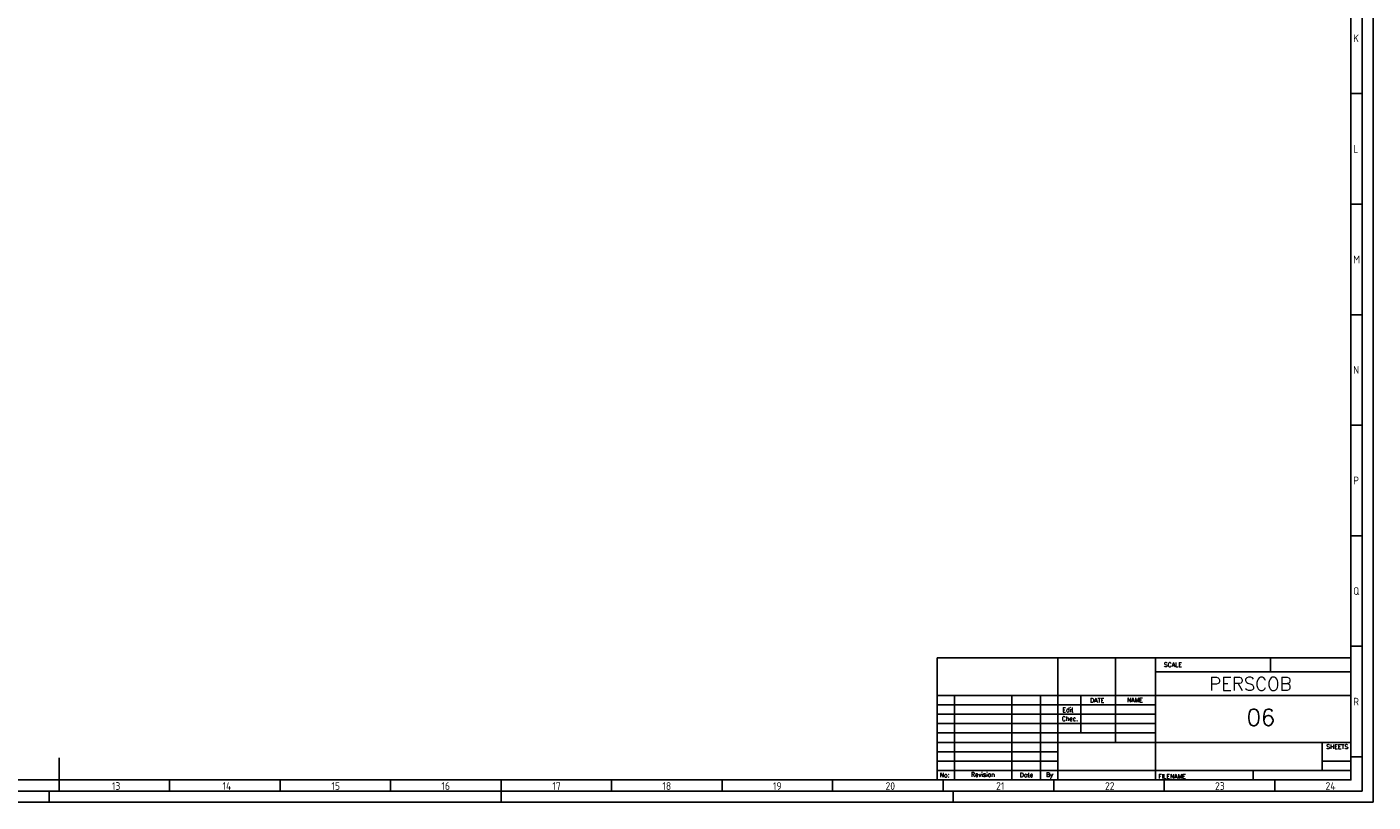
# Model space of a CAD drawing. Header units: millimetres. Extents: x 0 to 1189, y 5 to 846.
# Tile 2 of 3: x 580 to 1189, y 5 to 356. Entities that reach past the tile are written whole.
import ezdxf
from ezdxf.enums import TextEntityAlignment as Align

# ---------------------------------------------------------------- set-up
doc = ezdxf.new("R2010")
doc.units = ezdxf.units.MM
doc.header["$LTSCALE"] = 12
for name, color, linetype in [('025', 1, 'Continuous'), ('035', 5, 'Continuous'), ('07', 7, 'Continuous')]:
    doc.layers.add(name, color=color, linetype=linetype)
doc.styles.add('ISO Proportional', font='isocp.shx')
doc.styles.add('WD', font='romans.shx')

# ---------------------------------------------------------------- blocks, each defined once
blk = doc.blocks.new('IEC_border_a0')
at = {"layer": '035', "color": 0}
for p, q in [((1189, 0), (1189, 841)), ((1183.98, 320.5), (1179, 320.5)), ((1184, 270.46), (1179.02, 270.46)), ((1184, 270.46), (1179.02, 270.46)), ((1184, 220.46), (1179.02, 220.46)), ((1184, 170.46), (1179.02, 170.46)), ((1184, 120.46), (1179.02, 120.46)), ((1184, 70.46), (1179.02, 70.46)), ((1184.02, 20.42), (1179.03, 20.42)), ((594.5, 10), (594.5, 5)), ((644.5, 10), (644.5, 5)), ((694.5, 10), (694.5, 5)), ((744.5, 10), (744.5, 5)), ((744.5, 10), (744.5, 5)), ((794.5, 10), (794.5, 5)), ((844.5, 10), (844.5, 5)), ((894.5, 10), (894.5, 5)), ((944.5, 10), (944.5, 5)), ((994.5, 10), (994.5, 5)), ((1044.5, 10), (1044.5, 5)), ((1094.5, 10), (1094.5, 5)), ((1144.5, 10), (1144.5, 5)), ((0, 0), (1189, 0)), ((590, 0), (590, 5)), ((794.5, 0), (794.5, 5)), ((999, 0), (999, 5))]:
    blk.add_line(p, q, dxfattribs=at)
blk.add_lwpolyline([(10, 10), (1179, 10), (1179, 831), (10, 831)], close=True, dxfattribs=at)
at = {"layer": '07', "color": 0}
blk.add_line((594.5, 20), (594.5, 10), dxfattribs=at)
blk.add_lwpolyline([(5, 5), (1184, 5), (1184, 836), (5, 836)], close=True, dxfattribs=at)
at = {"layer": '035', "color": 0, "style": 'ISO Proportional'}
for s, p in [('K', (1180, 343.75)), ('L', (1180.02, 293.72)), ('M', (1180.02, 243.72)), ('N', (1180.02, 193.72)), ('P', (1180.02, 143.72)), ('Q', (1180.02, 93.72)), ('R', (1180.03, 43.68)), ('13', (618.42, 5.5)), ('14', (668.46, 5.5)), ('15', (717.72, 5.5)), ('16', (767.49, 5.5)), ('17', (817.72, 5.5)), ('18', (867.49, 5.5)), ('19', (917.49, 5.5)), ('20', (968.42, 5.5)), ('21', (1018.46, 5.5)), ('22', (1067.72, 5.5)), ('23', (1117.49, 5.5)), ('24', (1167.49, 5.5))]:
    blk.add_text(s, height=3.5, dxfattribs=at).set_placement(p)
blk = doc.blocks.new('IEC_tblock_a0')
at = {"layer": '035'}
for p, q in [((-106.6, 55.25), (-106.6, 17)), ((-36.4, 55.25), (-36.4, 48.88)), ((-88.4, 48.88), (0, 48.88)), ((-179.4, 38.25), (-179.4, 0)), ((-153.4, 38.25), (-153.4, 0)), ((-140.4, 38.25), (-140.4, 0)), ((-122.2, 38.25), (-122.2, 21.25)), ((-187.2, 34), (-88.4, 34)), ((-187.2, 29.75), (-88.4, 29.75)), ((-187.2, 25.5), (-88.4, 25.5)), ((-187.2, 21.25), (-88.4, 21.25)), ((-187.2, 17), (-132.6, 17)), ((-187.2, 12.75), (-132.6, 12.75)), ((-187.2, 8.5), (-132.6, 8.5)), ((-13, 8.5), (0, 8.5)), ((-187.2, 4.25), (0, 4.25)), ((-44.2, 4.25), (-44.2, 0))]:
    blk.add_line(p, q, dxfattribs=at)
at = {"layer": '07'}
for p, q in [((-187.2, 55.25), (0, 55.25)), ((-187.2, 55.25), (-187.2, 0)), ((-132.6, 55.25), (-132.6, 0)), ((-88.4, 55.25), (-88.4, 0)), ((0, 55.25), (0, 0)), ((-187.2, 38.25), (0, 38.25)), ((-132.6, 17), (0, 17)), ((-13, 17), (-13, 4.25)), ((-187.2, 0), (0, 0))]:
    blk.add_line(p, q, dxfattribs=at)
at = {"style": 'WD'}
for tag, p in [('SCALE', (-69.88, 51.07)), ('SH', (-8.74, 10.06)), ('FILENAME', (-68.15, 0.8))]:
    blk.add_attdef(tag, p, '', height=2, dxfattribs=at)
for tag, height, p in [('EDDATE', 2, (-114.97, 30.8)), ('EDBY', 2, (-98.02, 30.86)), ('PROJDESC', 5, (-45.9, 29.2)), ('CKDATE', 2, (-114.85, 26.58)), ('CKBY', 2, (-97.88, 26.3)), ('DWGDESC', 5, (-44.85, 19.72)), ('DWGNO', 3.5, (-48.54, 9.46))]:
    blk.add_attdef(tag, text='', height=height, dxfattribs=at).set_placement(p, align=Align.CENTER)
at = {"style": 'WD', "flags": 1}
blk.add_attdef('WD_TB', (-120.95, 11.91), '', height=2, dxfattribs=at)
at = {"layer": '025', "style": 'WD'}
for s, p in [('SCALE', (-80.57, 51.13)), ('NAME', (-97.74, 35.14)), ('No:', (-183.81, 1.19)), ('Revision', (-166.53, 1.47)), ('Date', (-146.79, 1.28)), ('By', (-136.33, 1.37))]:
    blk.add_text(s, height=2, dxfattribs=at).set_placement(p, align=Align.CENTER)
for s, p in [('DATE', (-118, 35)), ('Edit', (-130.55, 30.72)), ('Chec.', (-130.82, 26.72)), ('SHEETS', (-11.17, 14.05)), ('FILENAME', (-87.18, 0.61))]:
    blk.add_text(s, height=2, dxfattribs=at).set_placement(p)

msp = doc.modelspace()

# ---------------------------------------------------------------- block references
msp.add_blockref('IEC_border_a0', (0, 4.94))
ref = msp.add_blockref('IEC_tblock_a0', (1179, 14.94))
ref.add_attrib('SH', '06', (1131.83, 39.5), dxfattribs={"height": 7.5, "style": 'WD'})
ref.add_attrib('PROJDESC', 'PERSCOB', dxfattribs={"height": 6, "style": 'WD'}).set_placement((1133.51, 55.37), align=Align.CENTER)

doc.saveas('drawing.dxf')
